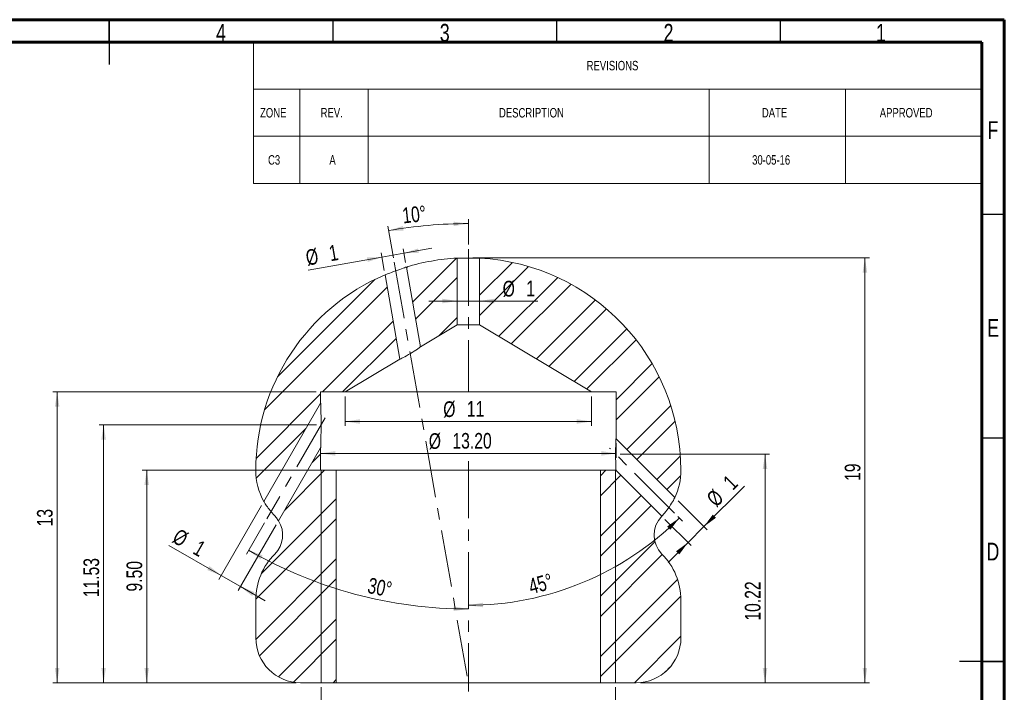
# Model space of a CAD drawing. Header units: millimetres. Extents: x 15 to 415, y 5 to 292.
# Tile 6 of 6: x 195 to 415, y 142 to 292. Entities that reach past the tile are written whole.
import ezdxf

# ---------------------------------------------------------------- set-up
doc = ezdxf.new("R2010")
doc.units = ezdxf.units.MM
doc.header["$PDSIZE"] = -1
doc.linetypes.add('CENTERX2', pattern=[20.32, 12.7, -2.54, 2.54, -2.54])
doc.styles.add('SLDTEXTSTYLE0', font='TXT', dxfattribs={"width": 0.75})
doc.dimstyles.new('SLDDIMSTYLE1', dxfattribs={"dimtxt": 3.5, "dimasz": 3.302, "dimexe": 0, "dimexo": 0.0625, "dimgap": 0.875, "dimtad": 1, "dimlfac": 0.2, "dimrnd": 1e-09, "dimzin": 4, "dimdsep": 46, "dimtxsty": 'SLDTEXTSTYLE0', "dimsah": 1, "dimcen": 0.09, "dimadec": 0, "dimazin": 1, "dimtfac": 1, "dimtofl": 0, "dimtmove": 0, "dimatfit": 3, "dimfxl": 0, "dimfrac": 2, "dimtolj": 1, "dimtzin": 12, "dimarcsym": 0})
doc.dimstyles.new('SLDDIMSTYLE10', dxfattribs={"dimtxt": 3.5, "dimasz": 3.302, "dimexe": 0, "dimexo": 0.0625, "dimgap": 0.875, "dimtad": 1, "dimlfac": 0.2, "dimrnd": 1e-09, "dimzin": 12, "dimdsep": 46, "dimtxsty": 'SLDTEXTSTYLE0', "dimsah": 1, "dimcen": 0.09, "dimadec": 0, "dimazin": 3, "dimtfac": 1, "dimtmove": 0, "dimatfit": 0, "dimfxl": 0, "dimfrac": 2, "dimtolj": 1, "dimtzin": 12, "dimarcsym": 0})
doc.dimstyles.new('SLDDIMSTYLE4', dxfattribs={"dimtxt": 3.5, "dimasz": 3.302, "dimexe": 0, "dimexo": 0.0625, "dimgap": 0.875, "dimtad": 1, "dimlfac": 0.2, "dimrnd": 1e-09, "dimzin": 12, "dimdsep": 46, "dimtxsty": 'SLDTEXTSTYLE0', "dimsah": 1, "dimcen": 0.09, "dimadec": 0, "dimazin": 3, "dimtfac": 1, "dimtofl": 0, "dimtmove": 0, "dimatfit": 3, "dimfxl": 0, "dimfrac": 2, "dimtolj": 1, "dimtzin": 12, "dimarcsym": 0})
doc.dimstyles.new('SLDDIMSTYLE6', dxfattribs={"dimtxt": 3.5, "dimasz": 3.302, "dimexe": 0, "dimexo": 0.0625, "dimgap": 0.875, "dimtad": 1, "dimdec": 4, "dimlfac": 0.2, "dimzin": 12, "dimdsep": 46, "dimtxsty": 'SLDTEXTSTYLE0', "dimsah": 1, "dimcen": 0.09, "dimazin": 3, "dimtfac": 1, "dimtofl": 0, "dimtmove": 0, "dimatfit": 3, "dimfxl": 0, "dimfrac": 2, "dimtolj": 1, "dimtzin": 12, "dimarcsym": 0})
doc.dimstyles.new('SLDDIMSTYLE9', dxfattribs={"dimtxt": 3.5, "dimasz": 3.302, "dimexe": 0, "dimexo": 0.0625, "dimgap": 0.875, "dimtad": 1, "dimdec": 6, "dimlfac": 0.2, "dimrnd": 1e-09, "dimzin": 12, "dimdsep": 46, "dimtxsty": 'SLDTEXTSTYLE0', "dimsah": 1, "dimcen": 0.09, "dimadec": 0, "dimazin": 3, "dimtfac": 1, "dimtofl": 0, "dimtmove": 0, "dimatfit": 3, "dimfxl": 0, "dimfrac": 2, "dimtolj": 1, "dimtzin": 12, "dimarcsym": 0})

# ---------------------------------------------------------------- blocks, each defined once
blk = doc.blocks.new('SW_TABLEANNOTATION_1')
at = {"color": 0, "linetype": 'Continuous', "lineweight": 0}
for p, q in [((0, 0), (0, -31.61)), ((162.81, 0), (0, 0)), ((162.81, -31.61), (162.81, 0)), ((0, -10.54), (162.81, -10.54)), ((10.41, -10.54), (10.41, -21.07)), ((25.65, -10.54), (25.65, -21.07)), ((101.85, -10.54), (101.85, -21.07)), ((132.33, -10.54), (132.33, -21.07)), ((0, -21.07), (162.81, -21.07)), ((10.41, -21.07), (10.41, -31.61)), ((25.65, -21.07), (25.65, -31.61)), ((101.85, -21.07), (101.85, -31.61)), ((132.33, -21.07), (132.33, -31.61)), ((0, -31.61), (162.81, -31.61))]:
    blk.add_line(p, q, dxfattribs=at)
at = {"color": 0, "linetype": 'Continuous', "lineweight": 0, "attachment_point": 1, "style": 'SLDTEXTSTYLE0'}
for s, insert, char_height in [('REVISIONS', (74.48, -4.21), 2.117), ('ZONE', (1.5, -14.75), 2.117), ('REV.', (15.04, -14.75), 2.117), ('DESCRIPTION', (54.89, -14.75), 2.1167), ('DATE', (113.64, -14.75), 2.117), ('APPROVED', (139.98, -14.75), 2.117), ('C3', (3.28, -25.29), 2.117), ('A', (16.99, -25.29), 2.12), ('30-05-16', (111.46, -25.29), 2.117)]:
    blk.add_mtext(s, dxfattribs=dict(at, insert=insert, char_height=char_height))
blk = doc.blocks.new('_D_11')
at = {"color": 7, "linetype": 'Continuous', "lineweight": 0}
for p, q in [((329.14, 194.86), (362.53, 194.86)), ((361.53, 194.86), (361.53, 143.76)), ((333.73, 143.76), (362.53, 143.76))]:
    blk.add_line(p, q, dxfattribs=at)
for points in [[(361.53, 194.86), (361.02, 191.56), (362.04, 191.56)], [(361.53, 143.76), (362.04, 147.06), (361.02, 147.06)]]:
    blk.add_solid(points, dxfattribs=at)
at = {"color": 7, "linetype": 'Continuous', "lineweight": 0, "insert": (357.02, 157.63), "char_height": 3.5, "attachment_point": 1, "rotation": 90, "style": 'SLDTEXTSTYLE0'}
blk.add_mtext('10.22', dxfattribs=at)
blk = doc.blocks.new('_D_12')
at = {"color": 7, "linetype": 'Continuous', "lineweight": 0}
for p, q in [((261.33, 201.43), (212.73, 201.43)), ((213.73, 201.43), (213.73, 143.76)), ((256.73, 143.76), (212.73, 143.76))]:
    blk.add_line(p, q, dxfattribs=at)
for points in [[(213.73, 201.43), (213.22, 198.12), (214.24, 198.12)], [(213.73, 143.76), (214.24, 147.06), (213.22, 147.06)]]:
    blk.add_solid(points, dxfattribs=at)
at = {"color": 7, "linetype": 'Continuous', "lineweight": 0, "insert": (209.22, 162.85), "char_height": 3.5, "attachment_point": 1, "rotation": 90, "style": 'SLDTEXTSTYLE0'}
blk.add_mtext('11.53', dxfattribs=at)
blk = doc.blocks.new('_D_13')
at = {"color": 7, "linetype": 'Continuous', "lineweight": 0}
for p, q in [((267.73, 207.76), (267.73, 201.16)), ((322.73, 207.76), (322.73, 201.16)), ((267.73, 202.16), (322.73, 202.16))]:
    blk.add_line(p, q, dxfattribs=at)
for points in [[(267.73, 202.16), (271.03, 201.65), (271.03, 202.67)], [(322.73, 202.16), (319.43, 202.67), (319.43, 201.65)]]:
    blk.add_solid(points, dxfattribs=at)
at = {"color": 7, "linetype": 'Continuous', "lineweight": 0, "char_height": 3.5, "attachment_point": 1, "style": 'SLDTEXTSTYLE0'}
for s, insert in [('%%c', (289.62, 206.67)), ('11', (294.9, 206.73))]:
    blk.add_mtext(s, dxfattribs=dict(at, insert=insert))
blk = doc.blocks.new('_D_14')
at = {"color": 7, "linetype": 'Continuous', "lineweight": 0}
for p, q in [((328.23, 197.3), (328.23, 194.03)), ((328.23, 195.03), (262.23, 195.03))]:
    blk.add_line(p, q, dxfattribs=at)
for points in [[(262.23, 195.03), (265.53, 194.52), (265.53, 195.54)], [(328.23, 195.03), (324.93, 195.54), (324.93, 194.52)]]:
    blk.add_solid(points, dxfattribs=at)
at = {"color": 7, "linetype": 'Continuous', "lineweight": 0, "char_height": 3.5, "attachment_point": 1, "style": 'SLDTEXTSTYLE0'}
for s, insert in [('%%c', (286.39, 199.54)), ('13.20', (291.67, 199.6))]:
    blk.add_mtext(s, dxfattribs=dict(at, insert=insert))
blk = doc.blocks.new('_D_15')
at = {"color": 7, "linetype": 'Continuous', "lineweight": 0}
for p, q in [((262.34, 142.76), (262.34, 134)), ((328.12, 142.76), (328.12, 134)), ((328.12, 135), (262.34, 135))]:
    blk.add_line(p, q, dxfattribs=at)
for points in [[(262.34, 135), (265.64, 134.49), (265.64, 135.5)], [(328.12, 135), (324.82, 135.5), (324.82, 134.49)]]:
    blk.add_solid(points, dxfattribs=at)
at = {"color": 7, "linetype": 'Continuous', "lineweight": 0, "insert": (288.29, 139.51), "char_height": 3.5, "attachment_point": 1, "style": 'SLDTEXTSTYLE0'}
blk.add_mtext('BSP 1/4', dxfattribs=at)
blk = doc.blocks.new('_D_16')
at = {"color": 7, "linetype": 'Continuous', "lineweight": 0}
blk.add_line((249.67, 179.51), (245.64, 172.53), dxfattribs=at)
blk.add_arc((295.23, 258.42), 98.18, 240, 270, dxfattribs=at)
for points in [[(246.14, 173.39), (248.78, 171.35), (249.27, 172.23)], [(295.23, 160.24), (291.94, 160.8), (291.92, 159.79)]]:
    blk.add_solid(points, dxfattribs=at)
at = {"color": 7, "linetype": 'Continuous', "lineweight": 0, "insert": (273.2, 167.31), "char_height": 3.5, "attachment_point": 1, "rotation": 348.5573, "style": 'SLDTEXTSTYLE0'}
blk.add_mtext('30°', dxfattribs=at)
blk = doc.blocks.new('_D_17')
at = {"color": 7, "linetype": 'Continuous', "lineweight": 0}
for p, q in [((295.23, 241.7), (295.23, 247.4)), ((278.48, 238.78), (277.23, 245.82))]:
    blk.add_line(p, q, dxfattribs=at)
blk.add_arc((295.23, 143.76), 102.64, 90, 100, dxfattribs=at)
for points in [[(295.23, 246.4), (291.92, 246.85), (291.94, 245.84)], [(277.41, 244.84), (280.75, 244.86), (280.59, 245.86)]]:
    blk.add_solid(points, dxfattribs=at)
at = {"color": 7, "linetype": 'Continuous', "lineweight": 0, "insert": (280.3, 249.92), "char_height": 3.5, "attachment_point": 1, "rotation": 6.1242, "style": 'SLDTEXTSTYLE0'}
blk.add_mtext('10°', dxfattribs=at)
blk = doc.blocks.new('_D_18')
at = {"color": 7, "linetype": 'Continuous', "lineweight": 0}
blk.add_line((342.04, 180.95), (343.1, 179.89), dxfattribs=at)
blk.add_arc((295.23, 227.76), 66.7, 270, 315, dxfattribs=at)
for points in [[(342.4, 180.6), (339.66, 178.69), (340.36, 177.95)], [(295.23, 161.06), (298.54, 160.63), (298.52, 161.65)]]:
    blk.add_solid(points, dxfattribs=at)
at = {"color": 7, "linetype": 'Continuous', "lineweight": 0, "insert": (308.36, 166.87), "char_height": 3.5, "attachment_point": 1, "rotation": 15.402, "style": 'SLDTEXTSTYLE0'}
blk.add_mtext('45°', dxfattribs=at)
blk = doc.blocks.new('_D_19')
at = {"color": 7, "linetype": 'Continuous', "lineweight": 0}
for p, q in [((249.03, 183.4), (239.49, 166.87)), ((252.32, 179.09), (243.82, 164.37)), ((239.99, 167.74), (228.32, 174.47)), ((244.32, 165.24), (239.99, 167.74)), ((244.32, 165.24), (249.82, 162.06))]:
    blk.add_line(p, q, dxfattribs=at)
for points in [[(239.99, 167.74), (237.38, 169.83), (236.88, 168.95)], [(244.32, 165.24), (246.92, 163.15), (247.43, 164.03)]]:
    blk.add_solid(points, dxfattribs=at)
at = {"color": 7, "linetype": 'Continuous', "lineweight": 0, "char_height": 3.5, "attachment_point": 1, "rotation": 330, "style": 'SLDTEXTSTYLE0'}
for s, insert in [('%%c', (230.58, 178.38)), ('1', (235.18, 175.79))]:
    blk.add_mtext(s, dxfattribs=dict(at, insert=insert))
blk = doc.blocks.new('_D_20')
at = {"color": 7, "linetype": 'Continuous', "lineweight": 0}
for p, q in [((347.87, 178.66), (356.91, 187.7)), ((342.09, 184.44), (348.58, 177.95)), ((339.17, 180.28), (345.04, 174.42)), ((347.87, 178.66), (344.34, 175.12)), ((344.34, 175.12), (339.85, 170.63))]:
    blk.add_line(p, q, dxfattribs=at)
for points in [[(347.87, 178.66), (350.56, 180.63), (349.85, 181.35)], [(344.34, 175.12), (341.64, 173.15), (342.36, 172.43)]]:
    blk.add_solid(points, dxfattribs=at)
at = {"color": 7, "linetype": 'Continuous', "lineweight": 0, "char_height": 3.5, "attachment_point": 1, "rotation": 45, "style": 'SLDTEXTSTYLE0'}
for s, insert in [('1', (351.86, 189.1)), ('%%c', (348.16, 185.33))]:
    blk.add_mtext(s, dxfattribs=dict(at, insert=insert))
blk = doc.blocks.new('_D_21')
at = {"color": 7, "linetype": 'Continuous', "lineweight": 0}
for p, q in [((276.44, 235.95), (275.74, 239.9)), ((281.21, 237.68), (280.66, 240.76)), ((280.84, 239.78), (287.09, 240.88)), ((275.91, 238.91), (259.43, 236)), ((280.84, 239.78), (275.91, 238.91))]:
    blk.add_line(p, q, dxfattribs=at)
for points in [[(280.84, 239.78), (284.18, 239.85), (284, 240.85)], [(275.91, 238.91), (272.57, 238.84), (272.75, 237.84)]]:
    blk.add_solid(points, dxfattribs=at)
at = {"color": 7, "linetype": 'Continuous', "lineweight": 0, "char_height": 3.5, "attachment_point": 1, "rotation": 10, "style": 'SLDTEXTSTYLE0'}
for s, insert in [('%%c', (258.65, 240.45)), ('1', (263.84, 241.42))]:
    blk.add_mtext(s, dxfattribs=dict(at, insert=insert))
blk = doc.blocks.new('_D_22')
at = {"color": 7, "linetype": 'Continuous', "lineweight": 0}
for p, q in [((292.73, 229.1), (286.38, 229.1)), ((297.73, 229.1), (292.73, 229.1)), ((297.73, 229.1), (310.77, 229.1))]:
    blk.add_line(p, q, dxfattribs=at)
for points in [[(292.73, 229.1), (289.43, 229.61), (289.43, 228.59)], [(297.73, 229.1), (301.03, 228.59), (301.03, 229.61)]]:
    blk.add_solid(points, dxfattribs=at)
at = {"color": 7, "linetype": 'Continuous', "lineweight": 0, "char_height": 3.5, "attachment_point": 1, "style": 'SLDTEXTSTYLE0'}
for s, insert in [('%%c', (302.9, 233.61)), ('1', (308.18, 233.67))]:
    blk.add_mtext(s, dxfattribs=dict(at, insert=insert))
blk = doc.blocks.new('_D_23')
at = {"color": 7, "linetype": 'Continuous', "lineweight": 0}
for p, q in [((327.19, 191.26), (222.35, 191.26)), ((223.35, 191.26), (223.35, 143.76)), ((256.73, 143.76), (222.35, 143.76))]:
    blk.add_line(p, q, dxfattribs=at)
for points in [[(223.35, 191.26), (222.84, 187.96), (223.86, 187.96)], [(223.35, 143.76), (223.86, 147.06), (222.84, 147.06)]]:
    blk.add_solid(points, dxfattribs=at)
at = {"color": 7, "linetype": 'Continuous', "lineweight": 0, "insert": (218.84, 164.14), "char_height": 3.5, "attachment_point": 1, "rotation": 90, "style": 'SLDTEXTSTYLE0'}
blk.add_mtext('9.50', dxfattribs=at)
blk = doc.blocks.new('_D_24')
at = {"color": 7, "linetype": 'Continuous', "lineweight": 0}
for p, q in [((261.23, 208.76), (202.35, 208.76)), ((203.35, 208.76), (203.35, 143.76)), ((256.73, 143.76), (202.35, 143.76))]:
    blk.add_line(p, q, dxfattribs=at)
for points in [[(203.35, 208.76), (202.84, 205.46), (203.85, 205.46)], [(203.35, 143.76), (203.85, 147.06), (202.84, 147.06)]]:
    blk.add_solid(points, dxfattribs=at)
at = {"color": 7, "linetype": 'Continuous', "lineweight": 0, "insert": (198.83, 178.7), "char_height": 3.5, "attachment_point": 1, "rotation": 90, "style": 'SLDTEXTSTYLE0'}
blk.add_mtext('13', dxfattribs=at)
blk = doc.blocks.new('_D_25')
at = {"color": 7, "linetype": 'Continuous', "lineweight": 0}
for p, q in [((296.23, 238.76), (384.85, 238.76)), ((383.85, 238.76), (383.85, 143.76)), ((333.73, 143.76), (384.85, 143.76))]:
    blk.add_line(p, q, dxfattribs=at)
for points in [[(383.85, 238.76), (383.34, 235.46), (384.36, 235.46)], [(383.85, 143.76), (384.36, 147.06), (383.34, 147.06)]]:
    blk.add_solid(points, dxfattribs=at)
at = {"color": 7, "linetype": 'Continuous', "lineweight": 0, "insert": (379.34, 188.87), "char_height": 3.5, "attachment_point": 1, "rotation": 90, "style": 'SLDTEXTSTYLE0'}
blk.add_mtext('19', dxfattribs=at)

msp = doc.modelspace()

# ---------------------------------------------------------------- hatches: boundary and pattern name
at = {"linetype": 'Continuous', "lineweight": 0}
h = msp.add_hatch(dxfattribs=at)
h.set_pattern_fill('ANSI32', angle=3e-322, style=0)
edge = h.paths.add_edge_path(flags=0)
edge.add_line((281.3816771, 236.6991201), (284.5279413, 218.855769))
edge.add_line((284.5279413, 218.855769), (292.7303036, 223.7842455))
edge.add_line((292.7303036, 223.7842455), (292.7303036, 238.6968949))
edge.add_arc((295.2303036, 191.26273), 47.5, 93.01696131, 106.950776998)
h = msp.add_hatch(dxfattribs=at)
h.set_pattern_fill('ANSI32', angle=3e-322, style=0)
edge = h.paths.add_edge_path(flags=0)
edge.add_line((322.7303036, 208.76273), (328.2303036, 208.76273))
edge.add_line((328.2303036, 208.76273), (328.2303036, 198.2982639))
edge.add_line((328.2303036, 198.2982639), (341.3787671, 185.1498005))
edge.add_arc((328.2303036, 191.26273), 14.5, 335.065534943, 360)
edge.add_arc((295.2303036, 191.26273), 47.5, 0, 86.98303869)
edge.add_line((297.7303036, 238.6968949), (297.7303036, 223.7842455))
edge.add_line((297.7303036, 223.7842455), (322.7303036, 208.76273))
h = msp.add_hatch(dxfattribs=at)
h.set_pattern_fill('ANSI32', angle=3e-322, style=0)
edge = h.paths.add_edge_path(flags=0)
edge.add_line((262.2303036, 206.26273), (262.2303036, 208.76273))
edge.add_line((262.2303036, 208.76273), (267.7303036, 208.76273))
edge.add_line((267.7303036, 208.76273), (279.937189, 216.0973667))
edge.add_line((279.937189, 216.0973667), (276.6109586, 234.9613569))
edge.add_arc((295.2303036, 191.26273), 47.5, 113.078143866, 180)
edge.add_arc((262.2303036, 191.26273), 14.5, 180, 208.852610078)
edge.add_line((249.5302763, 184.2656374), (262.2303036, 206.26273))
h = msp.add_hatch(dxfattribs=at)
h.set_pattern_fill('ANSI32', angle=3e-322, style=0)
edge = h.paths.add_edge_path(flags=0)
edge.add_arc((257.7303036, 153.76273), 10, 180, 270)
edge.add_line((257.7303036, 143.76273), (265.7303036, 143.76273))
edge.add_line((265.7303036, 143.76273), (265.7303036, 191.26273))
edge.add_line((265.7303036, 191.26273), (262.2303036, 191.26273))
edge.add_line((262.2303036, 191.26273), (262.2303036, 196.26273))
edge.add_line((262.2303036, 196.26273), (252.8162705, 179.9571465))
edge.add_arc((247.7346146, 176.767041), 6, -45, 32.119323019, ccw=False)
edge.add_arc((262.2303036, 162.271352), 14.5, 135, 180)
edge.add_line((247.7303036, 162.271352), (247.7303036, 153.76273))
h = msp.add_hatch(dxfattribs=at)
h.set_pattern_fill('ANSI32', angle=3e-322, style=0)
edge = h.paths.add_edge_path(flags=0)
edge.add_arc((332.7303036, 153.76273), 10, 270, 360)
edge.add_line((342.7303036, 153.76273), (342.7303036, 162.271352))
edge.add_arc((328.2303036, 162.271352), 14.5, 0, 45)
edge.add_arc((342.7259926, 176.767041), 6, 135.239938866, 225, ccw=False)
edge.add_line((338.4656222, 180.9918776), (328.1947697, 191.26273))
edge.add_line((328.1947697, 191.26273), (324.7303036, 191.26273))
edge.add_line((324.7303036, 191.26273), (324.7303036, 143.76273))
edge.add_line((324.7303036, 143.76273), (332.7303036, 143.76273))

# ---------------------------------------------------------------- linework, layer by layer
at = {"color": 7, "linetype": 'Continuous', "lineweight": 60}
for p, q in [((15, 292), (415, 292)), ((415, 292), (415, 5)), ((20, 287), (410, 287)), ((410, 287), (410, 10))]:
    msp.add_line(p, q, dxfattribs=at)
at = {"color": 7, "linetype": 'Continuous', "lineweight": 30}
for p, q in [((215, 292.001), (215, 281.999)), ((215, 287), (215, 292)), ((265, 287), (265, 292)), ((315, 287), (315, 292)), ((365, 287), (365, 292)), ((410, 248.5), (415, 248.5)), ((410, 198.5), (415, 198.5)), ((415.001, 148.5), (404.999, 148.5)), ((410, 148.5), (415, 148.5))]:
    msp.add_line(p, q, dxfattribs=at)
at = {"color": 7, "linetype": 'CENTERX2', "lineweight": 0}
for p, q in [((295.2303036, 240.6968949), (295.2303036, 208.9763964)), ((278.6490215, 237.799854), (295.2129166, 143.8613364)), ((263.2303036, 202.9947808), (250.1732734, 180.3793411)), ((341.3364082, 181.6566254), (326.7983231, 196.1947106)), ((295.2303036, 193.26273), (295.2303036, 141.76273))]:
    msp.add_line(p, q, dxfattribs=at)
at = {"color": 7, "linetype": 'Continuous', "lineweight": 15}
for p, q in [((292.7303035, 238.6968918), (297.7303037, 238.6968918)), ((292.7303035, 238.6968918), (292.7303035, 223.7842474)), ((297.7303037, 238.6968918), (297.7303037, 223.7842474)), ((284.5279416, 218.8557675), (281.3816766, 236.699121)), ((276.6109581, 234.9613569), (279.9371895, 216.097367)), ((292.7303035, 223.7842474), (284.5279416, 218.8557675)), ((297.7303037, 223.7842474), (292.7303035, 223.7842474)), ((297.7303037, 223.7842474), (322.7303035, 208.7627314)), ((279.9371895, 216.097367), (267.7303038, 208.7627314)), ((262.2303038, 208.7627314), (262.2303038, 206.262731)), ((267.7303038, 208.7627314), (262.2303038, 208.7627314)), ((267.7303038, 208.7627314), (322.7303035, 208.7627314)), ((322.7303035, 208.7627314), (328.2303034, 208.7627314)), ((328.2303034, 208.7627314), (328.2303034, 198.2982652)), ((262.2303038, 206.262731), (249.5302769, 184.2656368)), ((328.2303034, 198.2982652), (341.3787668, 185.1498019)), ((252.8162717, 179.9571453), (262.2303038, 196.2627293)), ((262.2303038, 196.2627293), (262.2303038, 191.2627285)), ((262.2303038, 191.2627285), (265.7303025, 191.2627285)), ((265.7303025, 191.2627285), (265.7303025, 143.76273)), ((265.7303025, 191.2627285), (324.7303047, 191.2627285)), ((324.7303047, 191.2627285), (324.7303047, 143.76273)), ((328.1947688, 191.2627285), (324.7303047, 191.2627285)), ((328.1947688, 191.2627285), (328.228506, 191.2627285)), ((338.4656223, 180.9918773), (328.1947688, 191.2627285)), ((247.7303051, 153.7627305), (247.7303051, 162.2713518)), ((342.7303021, 153.7627305), (342.7303021, 162.2713518)), ((265.7303025, 143.76273), (257.7303044, 143.76273)), ((265.7303025, 143.76273), (324.7303047, 143.76273)), ((324.7303047, 143.76273), (332.7303028, 143.76273))]:
    msp.add_line(p, q, dxfattribs=at)
at = {"color": 7, "linetype": 'Continuous', "lineweight": 0}
for p, q in [((262.3378036, 143.76273), (262.3378036, 191.26273)), ((328.1228036, 191.26273), (262.3378036, 191.26273)), ((328.1228036, 143.76273), (328.1228036, 191.26273))]:
    msp.add_line(p, q, dxfattribs=at)
at = {"color": 7, "linetype": 'Continuous', "lineweight": 15}
for centre, radius, start, end in [((295.2303036, 191.26273), 47.5, 93.01696131, 106.950776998), ((295.2303036, 191.26273), 47.5, 0, 86.98303869), ((295.2303036, 191.26273), 47.5, 113.078143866, 180), ((262.2303036, 191.26273), 14.5, 180, 208.852610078), ((328.2303036, 191.26273), 14.5, 335.065534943, 0), ((342.7259926, 176.767041), 6, 135.239938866, 225), ((247.7346146, 176.767041), 6, 315, 32.119323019), ((262.2303036, 162.271352), 14.5, 135, 180), ((328.2303036, 162.271352), 14.5, 0, 45), ((257.7303036, 153.76273), 10, 180, 270), ((332.7303036, 153.76273), 10, 270, 0)]:
    msp.add_arc(centre, radius, start, end, dxfattribs=at)
for points, knots in [([(276.6109586, 234.9613569), (276.6109586, 234.9613569), (276.8748244, 235.0580096), (277.7599184, 235.3815564), (278.3745577, 235.6059516), (279.6221257, 236.0603727), (280.2362272, 236.2835442), (281.1190559, 236.603983), (281.3816771, 236.6991201), (281.3816771, 236.6991201)], [0, 0, 0, 0, 0.25, 0.25, 0.5, 0.5, 0.75, 0.75, 1, 1, 1, 1]), ([(284.5279413, 218.855769), (284.5279413, 218.855769), (284.4655014, 218.8079694), (284.2284127, 218.6327399), (284.0570623, 218.5082571), (283.4318688, 218.0742528), (282.8621128, 217.7056848), (281.7021777, 217.0196927), (281.0987047, 216.6926286), (280.4357819, 216.3477218), (280.2507528, 216.2541365), (280.0022438, 216.1294272), (279.937189, 216.0973667), (279.937189, 216.0973667)], [0, 0, 0, 0, 0.125, 0.125, 0.25, 0.25, 0.5, 0.5, 0.75, 0.75, 0.875, 0.875, 1, 1, 1, 1]), ([(262.2303036, 206.26273), (262.2303036, 206.26273), (262.2334704, 206.1857132), (262.2431645, 205.9350776), (262.2496046, 205.7623402), (262.2692212, 205.1895138), (262.2827803, 204.7298305), (262.304323, 203.7830925), (262.3126558, 203.28702), (262.3232115, 202.2961885), (262.3255885, 201.7956437), (262.3240218, 200.2803333), (262.3113224, 199.2875699), (262.2796924, 197.8581986), (262.267279, 197.4042474), (262.2487946, 196.8052905), (262.2427752, 196.6233848), (262.2334865, 196.3513294), (262.2303036, 196.26273), (262.2303036, 196.26273)], [0, 0, 0, 0, 0.0625, 0.0625, 0.125, 0.125, 0.25, 0.25, 0.375, 0.375, 0.5, 0.5, 0.75, 0.75, 0.875, 0.875, 0.9375, 0.9375, 1, 1, 1, 1]), ([(328.228505, 191.26273), (328.224523, 191.3417594), (328.2143171, 191.545518), (328.1915261, 192.0724672), (328.17912, 192.3934254), (328.1475739, 193.4198429), (328.1343641, 194.1955493), (328.1367346, 195.7233237), (328.1527646, 196.492138), (328.1883821, 197.4660089), (328.2017745, 197.7550501), (328.223034, 198.1742305), (328.2303036, 198.2982639), (328.2303036, 198.2982639)], [0, 0, 0, 0, 0.125, 0.125, 0.25, 0.25, 0.5, 0.5, 0.75, 0.75, 0.875, 0.875, 1, 1, 1, 1]), ([(341.3787671, 185.1498005), (341.3787671, 185.1498005), (341.2587582, 184.9138469), (340.8240011, 184.1493014), (340.5059927, 183.6257685), (339.7975791, 182.5931724), (339.4009872, 182.0778586), (338.7718205, 181.3217754), (338.5418669, 181.0746373), (338.4819631, 181.0096817)], [0, 0, 0, 0, 0.25, 0.25, 0.5, 0.5, 0.75, 0.75, 1, 1, 1, 1]), ([(252.030211, 181.0096817), (251.4709635, 181.5914177), (250.816063, 182.378152), (250.0880196, 183.3928246), (249.8880673, 183.6959465), (249.6091689, 184.1334574), (249.5302763, 184.2656374), (249.5302763, 184.2656374)], [0, 0, 0, 0, 0.5, 0.5, 0.75, 0.75, 1, 1, 1, 1]), ([(252.8162705, 179.9571465), (252.8162705, 179.9571465), (252.7502254, 180.0800008), (252.4895191, 180.4712739), (252.2946368, 180.7346228), (252.030211, 181.0096817)], [0, 0, 0, 0, 0.5, 0.5, 1, 1, 1, 1])]:
    msp.add_open_spline(points, degree=3, knots=knots, dxfattribs=at)
msp.add_open_spline([(338.4819631, 181.0096817), (338.4709887, 180.9977818), (338.4656222, 180.9918776), (338.4656222, 180.9918776)], degree=3, dxfattribs=at)
at = {"color": 7, "linetype": 'Continuous', "lineweight": 0}
for p in [(262.3251368, 201.426986), (328.1354704, 194.8575633)]:
    msp.add_point(p, dxfattribs=at)

# ---------------------------------------------------------------- block references
msp.add_blockref('SW_TABLEANNOTATION_1', (247.1877471, 287), dxfattribs=at)

# ---------------------------------------------------------------- texts
at = {"color": 7, "linetype": 'Continuous', "lineweight": 0, "char_height": 3.96875, "attachment_point": 2, "style": 'SLDTEXTSTYLE0'}
for s, insert in [('4', (239.9600369, 291.0601544)), ('3', (289.9600369, 291.0601544)), ('2', (339.9600369, 291.0601544)), ('1', (387.4600369, 291.0601544)), ('F', (412.4577402, 269.3101544)), ('E', (412.5078089, 225.0601544)), ('D', (412.4526873, 175.0601544))]:
    msp.add_mtext(s, dxfattribs=dict(at, insert=insert))

# ---------------------------------------------------------------- dimensions: what is measured, and where the dimension line sits
at = {"color": 7, "linetype": 'Continuous', "lineweight": 0}
for base, line1, line2, picture, middle in [((286.2849666, 246.0083997), ((278.6490215, 237.799854), (295.2129166, 143.8613364)), ((295.2303036, 240.6968949), (295.2303036, 208.9763964)), '_D_17', (284.2806272, 245.8132107)), ((269.8190138, 163.584182), ((250.1732734, 180.3793411), (263.2303036, 202.9947808)), ((295.2303036, 141.76273), (295.2303036, 193.26273)), '_D_16', (275.7521911, 162.1902331)), ((320.7571196, 166.1355446), ((295.2303036, 193.26273), (295.2303036, 141.76273)), ((341.3364082, 181.6566254), (326.7983231, 196.1947106)), '_D_18', (312.946455, 163.4535838))]:
    dim = msp.add_angular_dim_2l(base=base, line1=line1, line2=line2, dimstyle='SLDDIMSTYLE6', dxfattribs=at)
    dim.commit()
    dim.dimension.update_dxf_attribs({"geometry": picture, "text_midpoint": middle, "dimtype": 162})
for base, p1, p2, angle, picture, middle in [((275.9145452, 238.9109132), (281.3816771, 236.6991201), (276.6109586, 234.9613569), 10, '_D_21', (263.3058084, 236.6876527)), ((344.3353286, 175.1221711), (341.3787671, 185.1498005), (338.4656222, 180.9918776), 45, '_D_20', (354.1338464, 184.9206889)), ((239.9891863, 167.7399848), (252.8162705, 179.9571465), (249.5302763, 184.2656374), 330, '_D_19', (231.7303036, 172.5082529))]:
    dim = msp.add_linear_dim(base=base, p1=p1, p2=p2, angle=angle, text='%%c<>', dimstyle='SLDDIMSTYLE10', dxfattribs=at)
    dim.commit()
    dim.dimension.update_dxf_attribs({"geometry": picture, "text_midpoint": middle, "dimtype": 160})
for base, p1, p2, dimstyle, picture, middle in [((383.8515658, 143.76273), (295.2303036, 238.76273), (332.7303036, 143.76273), 'SLDDIMSTYLE4', '_D_25', (383.8515658, 191.4530195)), ((203.3464316, 143.76273), (262.2303036, 208.76273), (257.7303036, 143.76273), 'SLDDIMSTYLE4', '_D_24', (203.3464316, 181.2813924)), ((213.7303036, 143.76273), (262.3251368, 201.426986), (257.7303036, 143.76273), 'SLDDIMSTYLE4', '_D_12', (213.7303036, 168.6650599)), ((361.5278158, 143.76273), (328.1354704, 194.8575633), (332.7303036, 143.76273), 'SLDDIMSTYLE4', '_D_11', (361.5278158, 163.4535838)), ((223.3474264, 143.76273), (328.1947697, 191.26273), (257.7303036, 143.76273), 'SLDDIMSTYLE1', '_D_23', (223.3474264, 168.6650599))]:
    dim = msp.add_linear_dim(base=base, p1=p1, p2=p2, angle=90, dimstyle=dimstyle, dxfattribs=at)
    dim.commit()
    dim.dimension.update_dxf_attribs({"geometry": picture, "text_midpoint": middle, "dimtype": 160})
for base, p1, p2, dimstyle, picture, middle in [((292.7303036, 229.1026867), (297.7303036, 223.7842455), (292.7303036, 223.7842455), 'SLDDIMSTYLE10', '_D_22', (306.8369176, 229.1026867)), ((322.7303036, 202.1599047), (267.7303036, 208.76273), (322.7303036, 208.76273), 'SLDDIMSTYLE4', '_D_13', (294.8450721, 202.1599047)), ((262.2303036, 195.0304203), (328.2303036, 198.2982639), (262.2303036, 196.26273), 'SLDDIMSTYLE1', '_D_14', (294.8450721, 195.0304203))]:
    dim = msp.add_linear_dim(base=base, p1=p1, p2=p2, text='%%c<>', dimstyle=dimstyle, dxfattribs=at)
    dim.commit()
    dim.dimension.update_dxf_attribs({"geometry": picture, "text_midpoint": middle, "dimtype": 160})
dim = msp.add_linear_dim(base=(262.3378036, 134.995077), p1=(328.1228036, 143.76273), p2=(262.3378036, 143.76273), dimstyle='SLDDIMSTYLE9', dxfattribs=at)
dim.commit()
dim.dimension.update_dxf_attribs({"geometry": '_D_15', "text_midpoint": (296.4241867, 134.995077), "dimtype": 160})

doc.saveas('drawing.dxf')
